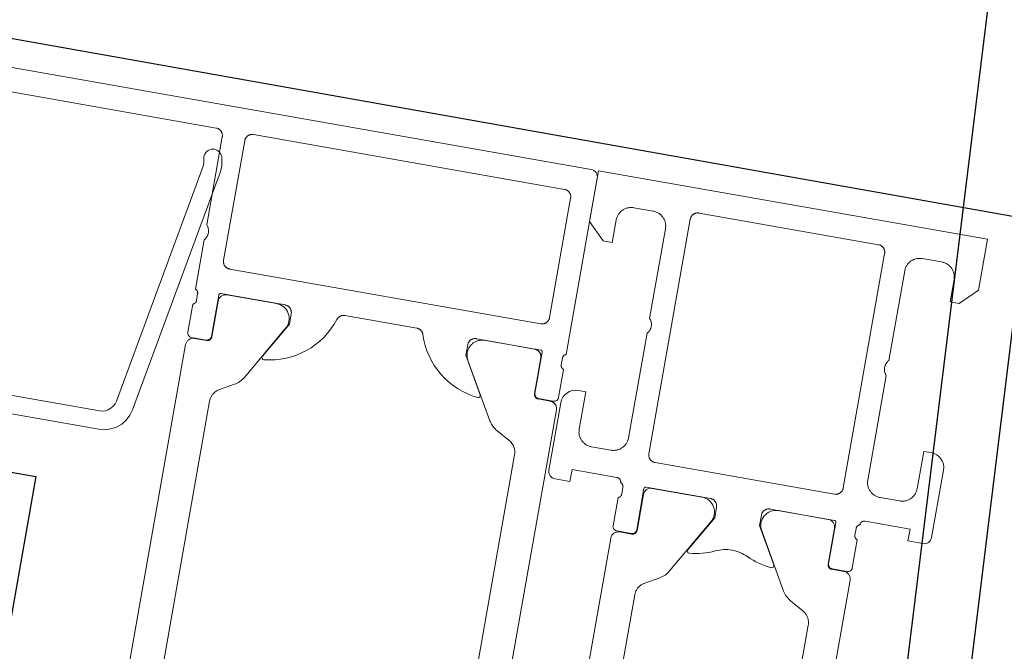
# Model space of a CAD drawing. Header units: metres. Extents: x 63115 to 703450, y -261936 to -53969.
# Tile 53 of 256: x 160145 to 160210, y -143971 to -143930. Entities that reach past the tile are written whole.
import ezdxf

# ---------------------------------------------------------------- set-up
doc = ezdxf.new("R2010")
doc.units = ezdxf.units.M
doc.layers.add('_01Hulplijnen', color=6, linetype='Continuous', plot=False)
for name, color, linetype in [('_02Binnenwanden', 2, 'Continuous'), ('_03-PROJECTION', 1, 'Continuous'), ('LAYER98', 7, 'Continuous')]:
    doc.layers.add(name, color=color, linetype=linetype)

# ---------------------------------------------------------------- blocks, each defined once
blk = doc.blocks.new('*U182')
at = {"layer": '_01Hulplijnen'}
blk.add_lwpolyline([(0, 113.503), (0, 0)], dxfattribs=at)
at = {"layer": '_02Binnenwanden'}
blk.add_lwpolyline([(-35.02, 0), (-35.02, 9.473), (-4.17, 9.473), (-4.17, 113.503), (4.17, 113.503), (4.17, 9.473), (35.02, 9.473), (35.02, 0)], close=True, dxfattribs=at)
blk = doc.blocks.new('*U163')
at = {"layer": '_03-PROJECTION'}
blk.add_lwpolyline([(64.229, 12.5), (84.822, 12.5), (84.822, 33.704), (64.229, 33.704)], close=True, dxfattribs=at)
at = {"layer": 'LAYER98', "color": 7, "linetype": 'Continuous', "lineweight": 9}
for points in [[(5.229, 60), (5.229, 56.6), (6.329, 55.5), (6.929, 55.5), (6.929, 57)], [(29.529, 57), (29.529, 55.5), (30.129, 55.5), (31.229, 56.6), (31.229, 60), (5.229, 60)], [(80.729, 60), (31.729, 60)], [(31.229, 59.5), (31.229, 47.7)], [(11.729, 57.9), (11.73, 57.927), (11.732, 57.954), (11.736, 57.981), (11.741, 58.008), (11.747, 58.034), (11.756, 58.06), (11.764, 58.085), (11.775, 58.11), (11.787, 58.134), (11.801, 58.158), (11.815, 58.181), (11.831, 58.203), (11.848, 58.224), (11.866, 58.244), (11.886, 58.263), (11.905, 58.281), (11.927, 58.298), (11.948, 58.314), (11.971, 58.328), (11.995, 58.342), (12.019, 58.354), (12.044, 58.365), (12.069, 58.374), (12.096, 58.382), (12.122, 58.388), (12.148, 58.393), (12.175, 58.397), (12.202, 58.399), (12.229, 58.4)], [(12.229, 58.4), (24.229, 58.4)], [(24.229, 58.4), (24.256, 58.399), (24.283, 58.397), (24.31, 58.393), (24.337, 58.388), (24.363, 58.382), (24.388, 58.374), (24.414, 58.365), (24.439, 58.354), (24.464, 58.342), (24.487, 58.328), (24.51, 58.314), (24.532, 58.298), (24.553, 58.281), (24.573, 58.263), (24.592, 58.244), (24.61, 58.224), (24.627, 58.203), (24.643, 58.181), (24.657, 58.158), (24.671, 58.134), (24.682, 58.11), (24.693, 58.085), (24.703, 58.06), (24.711, 58.034), (24.718, 58.008), (24.722, 57.981), (24.726, 57.954), (24.728, 57.927), (24.729, 57.9)], [(32.729, 57.9), (32.73, 57.927), (32.732, 57.954), (32.736, 57.981), (32.741, 58.007), (32.748, 58.034), (32.756, 58.06), (32.764, 58.085), (32.775, 58.11), (32.788, 58.134), (32.801, 58.158), (32.815, 58.18), (32.832, 58.202), (32.848, 58.224), (32.866, 58.244), (32.886, 58.263), (32.906, 58.281), (32.927, 58.298), (32.949, 58.314), (32.971, 58.328), (32.995, 58.342), (33.019, 58.354), (33.045, 58.365), (33.07, 58.374), (33.096, 58.382), (33.122, 58.388), (33.148, 58.393), (33.176, 58.397), (33.202, 58.399), (33.229, 58.4)], [(33.229, 58.4), (54.029, 58.4)], [(54.029, 58.4), (54.056, 58.399), (54.084, 58.397), (54.11, 58.393), (54.137, 58.388), (54.163, 58.382), (54.189, 58.374), (54.215, 58.365), (54.239, 58.354), (54.263, 58.342), (54.287, 58.328), (54.31, 58.314), (54.332, 58.298), (54.353, 58.281), (54.373, 58.263), (54.392, 58.244), (54.411, 58.224), (54.428, 58.202), (54.443, 58.18), (54.458, 58.158), (54.471, 58.134), (54.483, 58.11), (54.494, 58.085), (54.504, 58.06), (54.512, 58.034), (54.517, 58.007), (54.523, 57.981), (54.526, 57.954), (54.529, 57.927), (54.529, 57.9)], [(56.029, 57.9), (56.03, 57.927), (56.032, 57.954), (56.036, 57.981), (56.041, 58.007), (56.048, 58.034), (56.055, 58.06), (56.065, 58.085), (56.076, 58.11), (56.088, 58.134), (56.101, 58.158), (56.116, 58.18), (56.132, 58.202), (56.148, 58.224), (56.167, 58.244), (56.185, 58.263), (56.206, 58.281), (56.227, 58.298), (56.249, 58.314), (56.271, 58.328), (56.296, 58.342), (56.319, 58.354), (56.345, 58.365), (56.37, 58.374), (56.395, 58.382), (56.422, 58.388), (56.449, 58.393), (56.475, 58.397), (56.503, 58.399), (56.529, 58.4)], [(56.529, 58.4), (72.13, 58.4)], [(6.929, 57), (6.93, 57.055), (6.935, 57.109), (6.942, 57.162), (6.953, 57.215), (6.966, 57.268), (6.981, 57.32), (7, 57.371), (7.021, 57.42), (7.046, 57.469), (7.072, 57.516), (7.101, 57.562), (7.133, 57.606), (7.167, 57.648), (7.203, 57.688), (7.241, 57.726), (7.282, 57.763), (7.324, 57.797), (7.368, 57.828), (7.414, 57.857), (7.461, 57.884), (7.51, 57.908), (7.559, 57.929), (7.61, 57.948), (7.662, 57.964), (7.714, 57.977), (7.767, 57.987), (7.821, 57.995), (7.875, 57.999), (7.929, 58)], [(7.929, 58), (9.229, 58)], [(9.229, 58), (9.283, 57.999), (9.338, 57.995), (9.39, 57.987), (9.444, 57.977), (9.497, 57.964), (9.549, 57.948), (9.599, 57.929), (9.649, 57.908), (9.697, 57.884), (9.745, 57.857), (9.79, 57.828), (9.834, 57.797), (9.877, 57.763), (9.917, 57.726), (9.955, 57.688), (9.991, 57.648), (10.025, 57.606), (10.056, 57.562), (10.086, 57.516), (10.113, 57.469), (10.137, 57.42), (10.158, 57.371), (10.177, 57.32), (10.192, 57.268), (10.206, 57.215), (10.216, 57.162), (10.223, 57.109), (10.227, 57.055), (10.229, 57)], [(11.729, 42.2), (11.729, 57.9)], [(24.729, 57.9), (24.729, 42.2)], [(26.229, 57), (26.23, 57.055), (26.235, 57.109), (26.242, 57.162), (26.253, 57.215), (26.265, 57.268), (26.281, 57.32), (26.3, 57.371), (26.321, 57.42), (26.346, 57.469), (26.372, 57.516), (26.401, 57.562), (26.433, 57.606), (26.467, 57.648), (26.503, 57.688), (26.542, 57.726), (26.582, 57.763), (26.624, 57.797), (26.668, 57.828), (26.714, 57.857), (26.761, 57.884), (26.809, 57.908), (26.859, 57.929), (26.91, 57.948), (26.962, 57.964), (27.014, 57.977), (27.067, 57.987), (27.121, 57.995), (27.175, 57.999), (27.229, 58)], [(27.229, 58), (28.529, 58)], [(28.529, 58), (28.583, 57.999), (28.637, 57.995), (28.691, 57.987), (28.744, 57.977), (28.797, 57.964), (28.848, 57.948), (28.899, 57.929), (28.949, 57.908), (28.998, 57.884), (29.045, 57.857), (29.091, 57.828), (29.135, 57.797), (29.177, 57.763), (29.217, 57.726), (29.255, 57.688), (29.291, 57.648), (29.325, 57.606), (29.357, 57.562), (29.386, 57.516), (29.413, 57.469), (29.436, 57.42), (29.458, 57.371), (29.476, 57.32), (29.493, 57.268), (29.506, 57.215), (29.515, 57.162), (29.523, 57.109), (29.527, 57.055), (29.529, 57)], [(32.729, 49.9), (32.729, 57.9)], [(54.529, 57.9), (54.529, 49.9)], [(56.029, 52), (56.029, 57.9)], [(10.229, 57), (10.229, 51)], [(26.229, 51), (26.229, 57)], [(72.129, 38.7), (60.858, 38.7), (60.66, 38.72), (60.471, 38.778), (60.296, 38.873), (60.143, 39), (60.019, 39.155), (59.929, 39.332), (59.874, 39.522), (56.939, 55.782), (56.927, 55.89), (56.926, 55.999), (56.936, 56.107), (56.959, 56.214), (56.971, 56.259), (56.989, 56.366), (56.987, 56.475), (56.966, 56.581), (56.925, 56.682), (56.866, 56.773), (56.792, 56.853), (56.704, 56.917), (56.606, 56.963), (56.501, 56.992), (56.393, 57), (56.285, 56.988), (56.18, 56.957), (56.085, 56.907), (55.999, 56.84), (55.927, 56.759), (55.871, 56.666), (55.834, 56.564), (55.798, 56.428), (55.753, 56.215), (55.731, 55.998), (55.733, 55.78), (55.76, 55.563), (58.721, 39.145), (58.831, 38.763), (59.012, 38.41), (59.262, 38.1), (59.566, 37.846), (59.915, 37.656), (60.295, 37.54), (60.689, 37.5), (74.429, 37.5)], [(56.029, 51), (56.003, 51.029), (55.978, 51.06), (55.955, 51.092), (55.934, 51.125), (55.915, 51.159), (55.897, 51.195), (55.882, 51.231), (55.868, 51.268), (55.856, 51.305), (55.846, 51.344), (55.839, 51.382), (55.834, 51.421), (55.831, 51.46), (55.83, 51.5), (55.831, 51.539), (55.834, 51.579), (55.839, 51.618), (55.846, 51.656), (55.856, 51.695), (55.868, 51.732), (55.882, 51.769), (55.897, 51.805), (55.915, 51.841), (55.934, 51.875), (55.955, 51.908), (55.978, 51.94), (56.003, 51.971), (56.029, 52)], [(10.229, 51), (10.256, 50.971), (10.28, 50.94), (10.304, 50.908), (10.325, 50.875), (10.345, 50.841), (10.362, 50.805), (10.378, 50.769), (10.391, 50.732), (10.402, 50.695), (10.412, 50.656), (10.42, 50.618), (10.425, 50.579), (10.429, 50.539), (10.429, 50.5), (10.429, 50.461), (10.425, 50.421), (10.42, 50.382), (10.412, 50.344), (10.402, 50.305), (10.391, 50.268), (10.378, 50.231), (10.362, 50.195), (10.345, 50.159), (10.325, 50.125), (10.304, 50.092), (10.28, 50.06), (10.256, 50.029), (10.229, 50)], [(26.229, 50), (26.203, 50.029), (26.178, 50.06), (26.155, 50.092), (26.134, 50.125), (26.114, 50.159), (26.096, 50.195), (26.081, 50.231), (26.067, 50.268), (26.055, 50.305), (26.046, 50.344), (26.039, 50.382), (26.033, 50.421), (26.03, 50.461), (26.029, 50.5), (26.03, 50.539), (26.033, 50.579), (26.039, 50.618), (26.046, 50.656), (26.055, 50.695), (26.067, 50.732), (26.081, 50.769), (26.096, 50.805), (26.114, 50.841), (26.134, 50.875), (26.155, 50.908), (26.178, 50.94), (26.203, 50.971), (26.229, 51)], [(56.029, 47.7), (56.029, 51)], [(10.229, 50), (10.229, 43)], [(26.229, 43), (26.229, 50)], [(33.229, 49.4), (33.202, 49.401), (33.176, 49.403), (33.148, 49.406), (33.122, 49.412), (33.096, 49.418), (33.07, 49.426), (33.045, 49.435), (33.019, 49.446), (32.995, 49.458), (32.971, 49.471), (32.949, 49.486), (32.927, 49.502), (32.906, 49.519), (32.886, 49.537), (32.866, 49.556), (32.848, 49.576), (32.832, 49.597), (32.815, 49.619), (32.801, 49.642), (32.788, 49.666), (32.775, 49.69), (32.764, 49.715), (32.756, 49.74), (32.748, 49.766), (32.741, 49.792), (32.736, 49.819), (32.732, 49.846), (32.73, 49.873), (32.729, 49.9)], [(54.029, 49.4), (33.229, 49.4)], [(54.529, 49.9), (54.529, 49.873), (54.526, 49.846), (54.523, 49.819), (54.517, 49.792), (54.512, 49.766), (54.504, 49.74), (54.494, 49.715), (54.483, 49.69), (54.471, 49.666), (54.458, 49.642), (54.443, 49.619), (54.428, 49.597), (54.411, 49.576), (54.392, 49.556), (54.373, 49.537), (54.353, 49.519), (54.332, 49.502), (54.31, 49.486), (54.287, 49.471), (54.263, 49.458), (54.239, 49.446), (54.215, 49.435), (54.189, 49.426), (54.163, 49.418), (54.137, 49.412), (54.11, 49.406), (54.084, 49.403), (54.056, 49.401), (54.029, 49.4)], [(31.229, 47.7), (31.244, 47.695), (31.258, 47.69), (31.272, 47.684), (31.285, 47.677), (31.299, 47.669), (31.311, 47.661), (31.323, 47.652), (31.335, 47.642), (31.346, 47.632), (31.356, 47.621), (31.366, 47.609), (31.376, 47.597), (31.385, 47.585), (31.392, 47.572), (31.399, 47.559), (31.406, 47.545), (31.412, 47.531), (31.417, 47.517), (31.421, 47.502), (31.424, 47.487), (31.427, 47.472), (31.429, 47.457), (31.429, 47.442), (31.429, 47.427)], [(31.429, 47.427), (31.429, 46.973)], [(32.809, 47.58), (32.809, 47.587), (32.81, 47.593), (32.811, 47.6), (32.812, 47.606), (32.813, 47.612), (32.815, 47.619), (32.818, 47.625), (32.82, 47.631), (32.823, 47.636), (32.827, 47.642), (32.83, 47.648), (32.834, 47.653), (32.838, 47.658), (32.843, 47.663), (32.846, 47.667), (32.851, 47.672), (32.856, 47.676), (32.862, 47.68), (32.867, 47.683), (32.873, 47.686), (32.879, 47.689), (32.885, 47.692), (32.891, 47.694), (32.897, 47.696), (32.903, 47.698), (32.91, 47.699), (32.917, 47.699), (32.923, 47.7), (32.929, 47.7)], [(32.809, 44.82), (32.809, 47.58)], [(32.839, 47.19), (32.84, 47.217), (32.842, 47.244), (32.846, 47.271), (32.85, 47.297), (32.857, 47.324), (32.865, 47.35), (32.875, 47.375), (32.886, 47.4), (32.897, 47.424), (32.911, 47.448), (32.926, 47.47), (32.941, 47.493), (32.958, 47.514), (32.976, 47.534), (32.995, 47.553), (33.015, 47.571), (33.037, 47.588), (33.058, 47.604), (33.081, 47.618), (33.105, 47.632), (33.129, 47.644), (33.154, 47.655), (33.179, 47.664), (33.205, 47.672), (33.231, 47.678), (33.259, 47.683), (33.285, 47.687), (33.312, 47.689), (33.339, 47.69)], [(32.929, 47.7), (37.229, 47.7)], [(33.339, 47.69), (36.666, 47.69)], [(36.666, 47.69), (36.72, 47.688), (36.773, 47.684), (36.827, 47.677), (36.88, 47.667), (36.931, 47.654), (36.983, 47.638), (37.033, 47.62), (37.083, 47.599), (37.131, 47.575), (37.178, 47.549), (37.223, 47.521), (37.266, 47.49), (37.308, 47.456), (37.349, 47.42), (37.387, 47.383), (37.424, 47.343), (37.458, 47.302), (37.489, 47.258), (37.518, 47.213), (37.545, 47.167), (37.569, 47.119), (37.592, 47.07), (37.61, 47.019), (37.627, 46.968), (37.64, 46.916), (37.651, 46.864), (37.659, 46.811), (37.664, 46.757), (37.666, 46.703), (37.665, 46.65), (37.662, 46.596), (37.655, 46.543), (37.646, 46.49), (37.634, 46.438), (37.619, 46.386), (37.601, 46.335), (37.581, 46.286), (37.557, 46.237), (37.532, 46.19)], [(37.229, 47.7), (37.257, 47.699), (37.283, 47.697), (37.31, 47.694), (37.337, 47.688), (37.363, 47.682), (37.388, 47.674), (37.415, 47.665), (37.439, 47.654), (37.464, 47.642), (37.487, 47.629), (37.51, 47.614), (37.532, 47.598), (37.553, 47.581), (37.573, 47.563), (37.593, 47.544), (37.61, 47.524), (37.628, 47.503), (37.643, 47.481), (37.658, 47.458), (37.671, 47.434), (37.683, 47.41), (37.694, 47.385), (37.703, 47.36), (37.711, 47.334), (37.718, 47.308), (37.722, 47.281), (37.726, 47.254), (37.728, 47.227), (37.729, 47.2)], [(40.753, 47.352), (40.762, 47.378), (40.772, 47.404), (40.784, 47.428), (40.798, 47.452), (40.812, 47.476), (40.828, 47.498), (40.845, 47.52), (40.863, 47.54), (40.882, 47.56), (40.902, 47.578), (40.924, 47.595), (40.945, 47.612), (40.969, 47.627), (40.992, 47.64), (41.016, 47.653), (41.042, 47.664), (41.067, 47.673), (41.094, 47.681), (41.121, 47.688), (41.147, 47.693), (41.175, 47.697), (41.202, 47.699), (41.229, 47.7)], [(41.229, 47.7), (46.029, 47.7)], [(46.029, 47.7), (46.056, 47.699), (46.084, 47.697), (46.111, 47.693), (46.138, 47.688), (46.165, 47.681), (46.191, 47.673), (46.217, 47.664), (46.242, 47.653), (46.266, 47.64), (46.29, 47.627), (46.313, 47.612), (46.335, 47.595), (46.356, 47.578), (46.377, 47.56), (46.395, 47.54), (46.414, 47.52), (46.43, 47.498), (46.446, 47.476), (46.461, 47.452), (46.474, 47.428), (46.486, 47.404), (46.497, 47.378), (46.506, 47.352)], [(49.529, 47.2), (49.53, 47.227), (49.532, 47.254), (49.536, 47.281), (49.541, 47.307), (49.548, 47.333), (49.555, 47.359), (49.565, 47.385), (49.576, 47.41), (49.588, 47.434), (49.601, 47.458), (49.615, 47.48), (49.632, 47.502), (49.648, 47.523), (49.667, 47.543), (49.685, 47.563), (49.706, 47.581), (49.726, 47.598), (49.749, 47.614), (49.771, 47.628), (49.795, 47.641), (49.819, 47.653), (49.845, 47.664), (49.87, 47.674), (49.895, 47.681), (49.922, 47.688), (49.948, 47.693), (49.975, 47.697), (50.003, 47.699), (50.029, 47.7)], [(50.029, 47.7), (54.33, 47.7)], [(53.919, 47.69), (50.592, 47.69)], [(54.33, 47.7), (54.336, 47.699), (54.343, 47.699), (54.348, 47.698), (54.355, 47.697), (54.361, 47.695), (54.368, 47.693), (54.374, 47.691), (54.38, 47.688), (54.386, 47.686), (54.391, 47.682), (54.397, 47.679), (54.402, 47.675), (54.407, 47.671), (54.412, 47.667), (54.417, 47.662), (54.421, 47.657), (54.425, 47.652), (54.429, 47.647), (54.432, 47.642), (54.435, 47.636), (54.438, 47.63), (54.441, 47.624), (54.443, 47.618), (54.445, 47.612), (54.447, 47.605), (54.448, 47.599), (54.449, 47.593), (54.449, 47.586), (54.449, 47.58)], [(54.449, 47.58), (54.449, 44.82)], [(55.83, 47.427), (55.83, 47.442), (55.831, 47.457), (55.832, 47.472), (55.835, 47.487), (55.838, 47.502), (55.843, 47.516), (55.847, 47.531), (55.853, 47.545), (55.859, 47.558), (55.867, 47.572), (55.875, 47.585), (55.884, 47.597), (55.892, 47.609), (55.902, 47.621), (55.913, 47.632), (55.924, 47.642), (55.935, 47.652), (55.948, 47.661), (55.961, 47.669), (55.973, 47.677), (55.987, 47.684), (56.001, 47.69), (56.015, 47.695), (56.029, 47.7)], [(55.83, 46.973), (55.83, 47.427)], [(31.429, 46.973), (31.429, 46.958), (31.429, 46.943), (31.427, 46.928), (31.424, 46.913), (31.421, 46.898), (31.417, 46.884), (31.412, 46.869), (31.406, 46.855), (31.399, 46.842), (31.392, 46.828), (31.385, 46.815), (31.376, 46.803), (31.366, 46.791), (31.356, 46.78), (31.346, 46.769), (31.335, 46.758), (31.323, 46.749), (31.311, 46.74), (31.299, 46.731), (31.285, 46.723), (31.271, 46.717), (31.258, 46.71), (31.244, 46.705), (31.229, 46.7)], [(31.229, 46.7), (31.229, 44.82)], [(32.84, 44.79), (32.839, 47.19)], [(37.729, 47.2), (37.729, 46.5), (36.347, 44.107)], [(50.911, 44.107), (49.529, 46.5), (49.529, 47.2)], [(54.419, 44.79), (54.419, 47.19)], [(56.029, 46.7), (56.015, 46.705), (56.001, 46.71), (55.987, 46.716), (55.973, 46.723), (55.961, 46.731), (55.948, 46.739), (55.935, 46.748), (55.924, 46.758), (55.913, 46.768), (55.902, 46.779), (55.892, 46.791), (55.884, 46.803), (55.875, 46.815), (55.867, 46.828), (55.859, 46.841), (55.853, 46.855), (55.847, 46.869), (55.843, 46.884), (55.838, 46.898), (55.835, 46.913), (55.832, 46.928), (55.831, 46.943), (55.83, 46.958), (55.83, 46.973)], [(56.029, 44.82), (56.029, 46.7)], [(37.532, 46.19), (35.418, 42.529)], [(49.726, 46.19), (51.84, 42.529)], [(6.929, 43), (6.929, 45.5), (6.429, 45.5)], [(30.029, 45.5), (29.529, 45.5), (29.529, 43)], [(54.719, 44.49), (54.703, 44.49), (54.686, 44.492), (54.67, 44.494), (54.654, 44.497), (54.638, 44.501), (54.623, 44.506), (54.607, 44.511), (54.593, 44.518), (54.578, 44.525), (54.564, 44.533), (54.551, 44.542), (54.537, 44.551), (54.524, 44.561), (54.512, 44.572), (54.501, 44.584), (54.49, 44.596), (54.48, 44.608), (54.471, 44.622), (54.462, 44.635), (54.454, 44.649), (54.446, 44.664), (54.44, 44.679), (54.434, 44.694), (54.429, 44.71), (54.426, 44.726), (54.423, 44.741), (54.421, 44.758), (54.419, 44.774), (54.419, 44.79)], [(5.429, 44.5), (5.429, 40)], [(31.029, 40), (31.029, 44.5)], [(31.229, 43.99), (31.229, 44.017), (31.232, 44.044), (31.235, 44.071), (31.241, 44.097), (31.247, 44.124), (31.256, 44.15), (31.264, 44.175), (31.275, 44.2), (31.287, 44.224), (31.301, 44.248), (31.315, 44.271), (31.331, 44.292), (31.348, 44.314), (31.366, 44.334), (31.386, 44.353), (31.405, 44.371), (31.427, 44.388), (31.448, 44.404), (31.471, 44.418), (31.495, 44.432), (31.519, 44.444), (31.544, 44.455), (31.569, 44.464), (31.596, 44.472), (31.622, 44.478), (31.648, 44.483), (31.675, 44.487), (31.702, 44.489), (31.729, 44.49)], [(31.529, 44.52), (32.51, 44.52)], [(31.729, 44.49), (32.54, 44.49)], [(55.529, 44.49), (54.719, 44.49)], [(54.75, 44.52), (55.729, 44.52)], [(31.229, 18.91), (31.229, 43.99)], [(56.029, 18.91), (56.029, 43.99)], [(7.929, 42), (7.875, 42.001), (7.821, 42.006), (7.767, 42.013), (7.714, 42.023), (7.662, 42.036), (7.61, 42.052), (7.559, 42.071), (7.51, 42.093), (7.461, 42.116), (7.414, 42.143), (7.368, 42.172), (7.324, 42.204), (7.282, 42.238), (7.241, 42.274), (7.203, 42.312), (7.167, 42.353), (7.133, 42.395), (7.101, 42.439), (7.072, 42.484), (7.046, 42.531), (7.021, 42.58), (7, 42.63), (6.981, 42.681), (6.966, 42.732), (6.953, 42.785), (6.942, 42.838), (6.935, 42.892), (6.93, 42.946), (6.929, 43)], [(10.229, 43), (10.227, 42.946), (10.223, 42.892), (10.216, 42.838), (10.206, 42.785), (10.192, 42.732), (10.177, 42.681), (10.158, 42.63), (10.137, 42.58), (10.112, 42.531), (10.086, 42.484), (10.056, 42.439), (10.025, 42.395), (9.991, 42.353), (9.955, 42.312), (9.917, 42.274), (9.877, 42.238), (9.834, 42.204), (9.79, 42.172), (9.745, 42.143), (9.697, 42.116), (9.649, 42.093), (9.599, 42.071), (9.549, 42.052), (9.497, 42.036), (9.444, 42.023), (9.39, 42.013), (9.338, 42.006), (9.283, 42.001), (9.229, 42)], [(27.229, 42), (27.175, 42.001), (27.121, 42.006), (27.067, 42.013), (27.014, 42.023), (26.962, 42.036), (26.91, 42.052), (26.859, 42.071), (26.809, 42.093), (26.761, 42.116), (26.714, 42.143), (26.668, 42.172), (26.624, 42.204), (26.582, 42.238), (26.542, 42.274), (26.503, 42.312), (26.467, 42.353), (26.433, 42.395), (26.401, 42.439), (26.372, 42.484), (26.346, 42.531), (26.321, 42.58), (26.3, 42.63), (26.281, 42.681), (26.265, 42.732), (26.253, 42.785), (26.242, 42.838), (26.235, 42.892), (26.23, 42.946), (26.229, 43)], [(29.529, 43), (29.527, 42.946), (29.523, 42.892), (29.515, 42.838), (29.506, 42.785), (29.493, 42.732), (29.476, 42.681), (29.458, 42.63), (29.436, 42.58), (29.413, 42.531), (29.386, 42.484), (29.357, 42.439), (29.325, 42.395), (29.291, 42.353), (29.255, 42.312), (29.217, 42.274), (29.177, 42.238), (29.135, 42.204), (29.091, 42.172), (29.045, 42.143), (28.998, 42.116), (28.949, 42.093), (28.899, 42.071), (28.848, 42.052), (28.797, 42.036), (28.744, 42.023), (28.691, 42.013), (28.637, 42.006), (28.583, 42.001), (28.529, 42)], [(12.229, 41.7), (12.202, 41.701), (12.175, 41.703), (12.148, 41.707), (12.122, 41.712), (12.096, 41.718), (12.069, 41.726), (12.044, 41.736), (12.019, 41.746), (11.995, 41.758), (11.971, 41.771), (11.948, 41.786), (11.927, 41.802), (11.905, 41.819), (11.886, 41.837), (11.866, 41.856), (11.848, 41.876), (11.831, 41.897), (11.815, 41.919), (11.801, 41.942), (11.787, 41.966), (11.775, 41.99), (11.764, 42.015), (11.756, 42.04), (11.747, 42.066), (11.741, 42.093), (11.736, 42.119), (11.732, 42.146), (11.73, 42.173), (11.729, 42.2)], [(24.729, 42.2), (24.728, 42.173), (24.726, 42.146), (24.722, 42.119), (24.718, 42.093), (24.711, 42.066), (24.703, 42.04), (24.693, 42.015), (24.682, 41.99), (24.671, 41.966), (24.657, 41.942), (24.643, 41.919), (24.627, 41.897), (24.61, 41.876), (24.592, 41.856), (24.573, 41.837), (24.553, 41.819), (24.532, 41.802), (24.51, 41.786), (24.487, 41.771), (24.464, 41.758), (24.439, 41.746), (24.414, 41.736), (24.388, 41.726), (24.363, 41.718), (24.337, 41.712), (24.31, 41.707), (24.283, 41.703), (24.256, 41.701), (24.229, 41.7)], [(35.418, 42.529), (35.376, 42.46), (35.331, 42.394), (35.281, 42.33), (35.229, 42.27), (35.174, 42.211), (35.115, 42.156), (35.054, 42.105), (34.989, 42.056), (34.923, 42.012), (34.853, 41.97)], [(9.229, 42), (7.929, 42)], [(24.229, 41.7), (12.229, 41.7)], [(28.529, 42), (27.229, 42)], [(34.853, 41.97), (33.939, 41.458)], [(52.405, 41.97), (53.318, 41.458)], [(53.318, 41.458), (53.364, 41.43), (53.408, 41.401), (53.45, 41.369), (53.491, 41.335), (53.53, 41.299), (53.566, 41.261), (53.601, 41.221), (53.634, 41.179), (53.664, 41.136), (53.692, 41.091), (53.718, 41.044), (53.741, 40.997), (53.762, 40.948), (53.779, 40.898), (53.794, 40.847), (53.806, 40.796), (53.816, 40.744), (53.823, 40.691), (53.828, 40.638), (53.829, 40.586)], [(5.929, 39.5), (6.929, 39.5), (6.929, 40.3), (9.929, 40.3)], [(9.929, 40.3), (9.945, 40.3), (9.961, 40.298), (9.977, 40.296), (9.993, 40.293), (10.009, 40.289), (10.024, 40.284), (10.04, 40.279), (10.054, 40.272), (10.069, 40.265), (10.084, 40.257), (10.097, 40.248), (10.11, 40.239), (10.123, 40.229), (10.136, 40.218), (10.146, 40.206), (10.158, 40.194), (10.168, 40.182), (10.178, 40.168), (10.186, 40.155), (10.194, 40.14), (10.201, 40.126), (10.208, 40.111), (10.214, 40.096), (10.219, 40.08), (10.222, 40.064), (10.225, 40.048), (10.227, 40.032), (10.228, 40.016), (10.229, 40)], [(26.229, 40), (26.229, 40.016), (26.23, 40.032), (26.233, 40.048), (26.236, 40.064), (26.24, 40.08), (26.245, 40.096), (26.25, 40.111), (26.257, 40.126), (26.263, 40.14), (26.272, 40.155), (26.281, 40.168), (26.29, 40.181), (26.301, 40.194), (26.311, 40.206), (26.323, 40.218), (26.335, 40.229), (26.347, 40.239), (26.361, 40.248), (26.375, 40.257), (26.388, 40.265), (26.403, 40.272), (26.418, 40.279), (26.433, 40.284), (26.449, 40.289), (26.465, 40.293), (26.48, 40.296), (26.497, 40.298), (26.512, 40.3), (26.529, 40.3)], [(26.529, 40.3), (29.529, 40.3), (29.529, 39.5), (30.529, 39.5)], [(33.429, 40.586), (33.429, 22.314)], [(53.829, 40.586), (53.829, 22.314)], [(10.229, 40), (10.244, 39.995), (10.258, 39.99), (10.271, 39.983), (10.285, 39.977), (10.298, 39.969), (10.31, 39.96), (10.323, 39.951), (10.335, 39.942), (10.346, 39.931), (10.356, 39.92), (10.366, 39.909), (10.375, 39.897), (10.384, 39.885), (10.391, 39.872), (10.399, 39.858), (10.405, 39.845), (10.411, 39.831), (10.416, 39.816), (10.421, 39.802), (10.424, 39.787), (10.427, 39.772), (10.429, 39.757), (10.429, 39.742), (10.429, 39.727)], [(10.429, 39.727), (10.429, 39.273)], [(11.809, 39.88), (11.809, 39.886), (11.809, 39.893), (11.81, 39.899), (11.812, 39.906), (11.813, 39.912), (11.815, 39.918), (11.817, 39.924), (11.82, 39.93), (11.823, 39.936), (11.826, 39.942), (11.83, 39.947), (11.834, 39.953), (11.838, 39.958), (11.842, 39.962), (11.846, 39.967), (11.851, 39.971), (11.856, 39.976), (11.862, 39.979), (11.867, 39.983), (11.873, 39.986), (11.879, 39.989), (11.885, 39.991), (11.89, 39.994), (11.897, 39.996), (11.903, 39.997), (11.91, 39.998), (11.916, 39.999), (11.923, 40), (11.929, 40)], [(11.809, 37.12), (11.809, 39.88)], [(11.929, 40), (16.229, 40)], [(15.665, 39.99), (12.338, 39.99)], [(16.229, 40), (16.256, 39.999), (16.283, 39.997), (16.31, 39.993), (16.337, 39.988), (16.363, 39.982), (16.388, 39.974), (16.414, 39.964), (16.439, 39.954), (16.464, 39.942), (16.487, 39.928), (16.51, 39.914), (16.532, 39.898), (16.553, 39.881), (16.573, 39.863), (16.592, 39.844), (16.61, 39.824), (16.627, 39.802), (16.643, 39.781), (16.657, 39.758), (16.671, 39.734), (16.682, 39.71), (16.693, 39.685), (16.703, 39.66), (16.711, 39.634), (16.718, 39.607), (16.722, 39.581), (16.726, 39.554), (16.728, 39.527), (16.729, 39.5)], [(19.729, 39.5), (19.73, 39.527), (19.732, 39.554), (19.736, 39.581), (19.741, 39.607), (19.747, 39.634), (19.756, 39.66), (19.764, 39.685), (19.775, 39.71), (19.787, 39.734), (19.801, 39.758), (19.815, 39.781), (19.831, 39.802), (19.848, 39.824), (19.866, 39.844), (19.886, 39.863), (19.905, 39.881), (19.927, 39.898), (19.948, 39.914), (19.971, 39.928), (19.995, 39.942), (20.019, 39.954), (20.044, 39.965), (20.069, 39.974), (20.096, 39.982), (20.122, 39.988), (20.148, 39.993), (20.175, 39.997), (20.202, 39.999), (20.229, 40)], [(20.229, 40), (24.529, 40)], [(24.12, 39.99), (20.793, 39.99)], [(24.529, 40), (24.536, 40), (24.542, 39.999), (24.549, 39.998), (24.554, 39.997), (24.561, 39.996), (24.567, 39.994), (24.573, 39.991), (24.579, 39.989), (24.585, 39.986), (24.591, 39.983), (24.596, 39.979), (24.601, 39.976), (24.606, 39.971), (24.611, 39.967), (24.616, 39.962), (24.621, 39.958), (24.625, 39.953), (24.629, 39.947), (24.632, 39.942), (24.635, 39.936), (24.637, 39.93), (24.64, 39.924), (24.642, 39.918), (24.644, 39.912), (24.646, 39.906), (24.647, 39.899), (24.648, 39.893), (24.649, 39.886), (24.649, 39.88)], [(24.649, 39.88), (24.649, 37.12)], [(26.029, 39.727), (26.029, 39.742), (26.03, 39.757), (26.032, 39.772), (26.034, 39.787), (26.038, 39.802), (26.042, 39.816), (26.047, 39.831), (26.053, 39.845), (26.059, 39.858), (26.066, 39.872), (26.074, 39.885), (26.083, 39.897), (26.092, 39.909), (26.102, 39.92), (26.112, 39.931), (26.124, 39.942), (26.136, 39.951), (26.147, 39.96), (26.16, 39.969), (26.173, 39.977), (26.186, 39.983), (26.2, 39.99), (26.215, 39.995), (26.229, 40)], [(26.029, 39.273), (26.029, 39.727)], [(10.429, 39.273), (10.429, 39.258), (10.429, 39.243), (10.427, 39.228), (10.424, 39.213), (10.421, 39.198), (10.416, 39.183), (10.411, 39.169), (10.405, 39.155), (10.399, 39.141), (10.391, 39.128), (10.384, 39.115), (10.375, 39.103), (10.366, 39.091), (10.356, 39.079), (10.346, 39.068), (10.335, 39.058), (10.323, 39.048), (10.31, 39.039), (10.298, 39.031), (10.285, 39.023), (10.271, 39.016), (10.258, 39.01), (10.244, 39.004), (10.229, 39)], [(10.229, 39), (10.229, 37.12)], [(11.839, 39.49), (11.839, 37.09)], [(16.729, 39.5), (16.729, 38.8), (15.35, 36.412)], [(21.107, 36.412), (19.729, 38.8), (19.729, 39.5)], [(24.62, 37.09), (24.62, 39.49)], [(26.229, 39), (26.215, 39.004), (26.2, 39.01), (26.186, 39.016), (26.173, 39.023), (26.16, 39.031), (26.147, 39.039), (26.136, 39.048), (26.124, 39.058), (26.112, 39.068), (26.102, 39.079), (26.092, 39.091), (26.083, 39.103), (26.074, 39.115), (26.066, 39.128), (26.059, 39.141), (26.053, 39.155), (26.047, 39.169), (26.042, 39.183), (26.038, 39.198), (26.034, 39.213), (26.032, 39.228), (26.03, 39.243), (26.029, 39.258), (26.029, 39.273)], [(26.229, 37.12), (26.229, 39)], [(14.418, 34.829), (16.531, 38.49)], [(19.927, 38.49), (22.041, 34.829)], [(11.839, 37.09), (11.839, 37.074), (11.837, 37.058), (11.835, 37.042), (11.832, 37.026), (11.828, 37.01), (11.823, 36.994), (11.817, 36.979), (11.811, 36.964), (11.804, 36.95), (11.796, 36.936), (11.787, 36.922), (11.777, 36.909), (11.767, 36.896), (11.757, 36.884), (11.745, 36.872), (11.733, 36.862), (11.721, 36.851), (11.707, 36.842), (11.693, 36.833), (11.679, 36.825), (11.665, 36.818), (11.649, 36.812), (11.635, 36.806), (11.619, 36.801), (11.603, 36.797), (11.587, 36.794), (11.571, 36.792), (11.554, 36.791), (11.539, 36.79)], [(24.92, 36.79), (24.903, 36.791), (24.887, 36.792), (24.871, 36.794), (24.855, 36.797), (24.84, 36.801), (24.824, 36.806), (24.808, 36.812), (24.794, 36.818), (24.779, 36.825), (24.764, 36.833), (24.751, 36.842), (24.738, 36.851), (24.725, 36.862), (24.713, 36.872), (24.702, 36.884), (24.691, 36.896), (24.68, 36.909), (24.671, 36.922), (24.662, 36.936), (24.654, 36.95), (24.647, 36.964), (24.64, 36.979), (24.636, 36.994), (24.631, 37.01), (24.627, 37.026), (24.624, 37.042), (24.621, 37.058), (24.62, 37.074), (24.62, 37.09)], [(10.529, 36.82), (11.509, 36.82)], [(11.539, 36.79), (10.729, 36.79)], [(17.15, 36.647), (17.277, 36.704), (17.408, 36.754), (17.541, 36.796), (17.676, 36.831), (17.812, 36.857), (17.951, 36.877), (18.09, 36.889), (18.229, 36.892), (18.368, 36.889), (18.508, 36.877), (18.645, 36.857), (18.782, 36.831), (18.918, 36.796), (19.051, 36.754), (19.18, 36.704), (19.308, 36.647)], [(25.729, 36.79), (24.92, 36.79)], [(24.949, 36.82), (25.929, 36.82)], [(10.229, 36.29), (10.229, 20.25), (5.929, 20.25)], [(30.529, 20.25), (26.229, 20.25), (26.229, 36.29)], [(12.429, 32.886), (12.429, 32.939), (12.434, 32.991), (12.441, 33.044), (12.451, 33.096), (12.464, 33.147), (12.478, 33.198), (12.497, 33.248), (12.516, 33.297), (12.54, 33.344), (12.565, 33.391), (12.594, 33.436), (12.624, 33.479), (12.656, 33.521), (12.691, 33.561), (12.727, 33.599), (12.766, 33.635), (12.807, 33.669), (12.849, 33.701), (12.893, 33.73), (12.939, 33.758)], [(12.939, 33.758), (13.852, 34.271)], [(22.605, 34.271), (23.519, 33.758)], [(23.519, 33.758), (23.564, 33.73), (23.608, 33.701), (23.651, 33.669), (23.691, 33.635), (23.73, 33.599), (23.767, 33.561), (23.802, 33.521), (23.835, 33.479), (23.865, 33.436), (23.892, 33.391), (23.918, 33.344), (23.941, 33.297), (23.962, 33.248), (23.979, 33.198), (23.995, 33.147), (24.008, 33.096), (24.017, 33.044), (24.024, 32.991), (24.028, 32.939), (24.03, 32.886)], [(12.429, 14.615), (12.429, 32.886)], [(24.03, 32.886), (24.029, 14.615)]]:
    blk.add_lwpolyline(points, dxfattribs=at)
for points in [[(31.729, 60, 0.414568), (31.229, 59.5)], [(36.481, 43.901, 0.299183), (40.754, 47.352)], [(46.506, 47.352, 0.299214), (50.778, 43.9)], [(50.592, 47.69, 0.57735), (49.726, 46.19)], [(54.419, 47.19, 0.414254), (53.919, 47.69)], [(6.429, 45.5, 0.414162), (5.429, 44.5)], [(31.029, 44.5, 0.414188), (30.029, 45.5)], [(31.229, 44.82, 0.414214), (31.529, 44.52)], [(32.51, 44.52, 0.414214), (32.809, 44.82)], [(32.54, 44.49, 0.414254), (32.84, 44.79)], [(54.449, 44.82, 0.414214), (54.75, 44.52)], [(55.729, 44.52, 0.414214), (56.029, 44.82)], [(36.347, 44.107, 0.610538), (36.481, 43.901)], [(50.778, 43.9, 0.610538), (50.911, 44.107)], [(56.029, 43.99, 0.414214), (55.529, 44.49)], [(51.84, 42.529, 0.134733), (52.405, 41.97)], [(33.939, 41.458, 0.271196), (33.429, 40.586)], [(5.429, 40, 0.414245), (5.929, 39.5)], [(12.338, 39.99, 0.414254), (11.839, 39.49)], [(16.531, 38.49, 0.57735), (15.665, 39.99)], [(20.793, 39.99, 0.57735), (19.927, 38.49)], [(24.62, 39.49, 0.414254), (24.12, 39.99)], [(30.529, 39.5, 0.414232), (31.029, 40)], [(10.229, 37.12, 0.414214), (10.529, 36.82)], [(11.509, 36.82, 0.414214), (11.809, 37.12)], [(24.649, 37.12, 0.414214), (24.949, 36.82)], [(25.929, 36.82, 0.414214), (26.229, 37.12)], [(10.729, 36.79, 0.414201), (10.229, 36.29)], [(15.35, 36.412, 0.602017), (15.481, 36.204)], [(15.481, 36.204, 0.093543), (17.15, 36.648)], [(19.308, 36.647, 0.093543), (20.977, 36.204)], [(20.977, 36.204, 0.602017), (21.108, 36.412)], [(26.229, 36.29, 0.414201), (25.729, 36.79)], [(13.852, 34.271, 0.134733), (14.417, 34.829)], [(22.041, 34.829, 0.134733), (22.605, 34.271)]]:
    blk.add_lwpolyline(points, format="xyb", dxfattribs=at)
blk = doc.blocks.new('pui_02')
at = {"layer": '_01Hulplijnen'}
blk.add_lwpolyline([(-3683.244, -2153.989), (-2813.27, -2519.632), (-1888.232, -2684.239), (-1593.735, -2716.683), (0, -2821.903)], dxfattribs=at)
at = {"layer": '_02Binnenwanden', "rotation": 352.9999999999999}
blk.add_blockref('*U182', (-1895.148, -2740.568), dxfattribs=at)
at = {"layer": '_03-PROJECTION', "xscale": -0.9999999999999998, "rotation": 350.0000000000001}
blk.add_blockref('*U163', (-1896.035, -2745.599), dxfattribs=at)

msp = doc.modelspace()

# ---------------------------------------------------------------- block references
at = {"layer": '_02Binnenwanden'}
msp.add_blockref('pui_02', (162099.369, -141258.61), dxfattribs=at)

doc.saveas('drawing.dxf')
